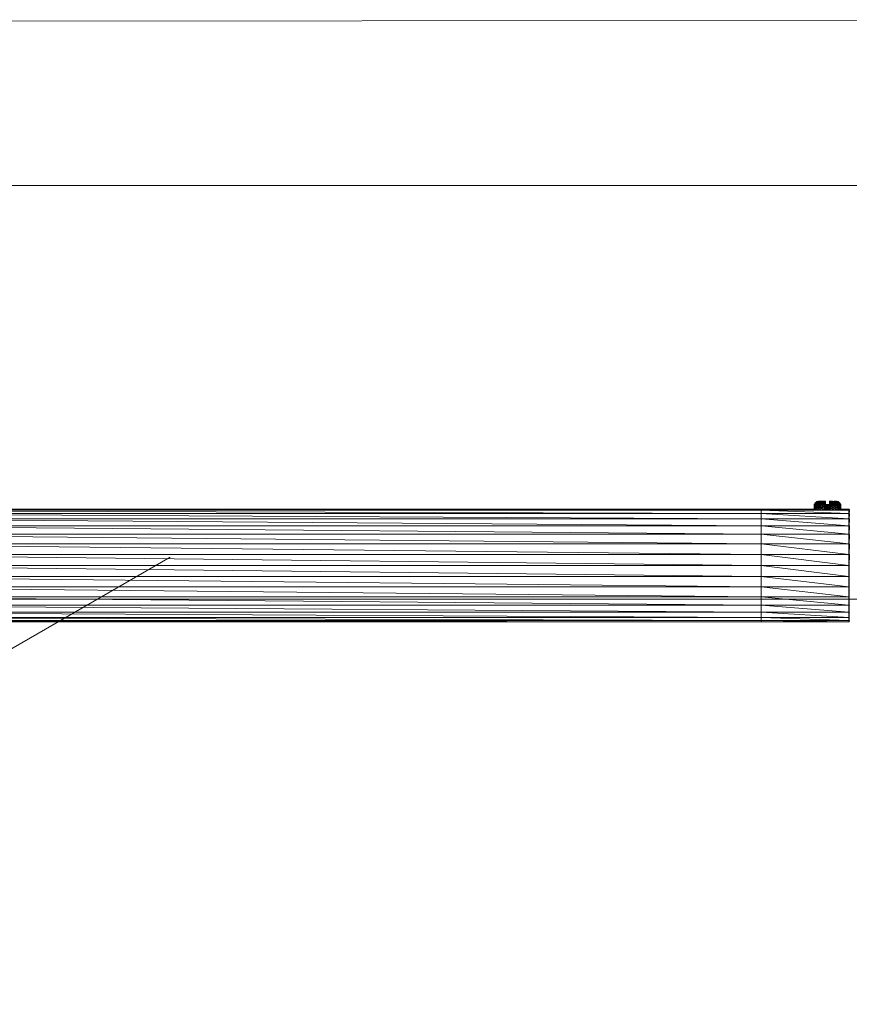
# Model space of a CAD drawing. Header units: millimetres. Extents: x -2532 to 181134, y -4151 to 53885.
# Tile 70 of 165: x 9341 to 9530, y 17782 to 18006. Entities that reach past the tile are written whole.
import ezdxf

# ---------------------------------------------------------------- set-up
doc = ezdxf.new("R2010")
doc.units = ezdxf.units.MM
doc.header["$MEASUREMENT"] = 0
for name, color, linetype, lineweight in [('AR - Mööbel_Pen_No__4', 8, 'Continuous', 13), ('New_SA - ripplaed_Pen_No__207', 5, 'Continuous', 9), ('SA - tähistused - valgustus_Pen_No__105', 30, 'Continuous', 5), ('SA - valgustid_Pen_No__203', 30, 'Continuous', 15)]:
    doc.layers.add(name, color=color, linetype=linetype, lineweight=lineweight)
for name, color, linetype in [('New_SA - ripplaed', 7, 'Continuous'), ('SA - tähistused - valgustus', 7, 'Continuous'), ('SA - valgustid', 7, 'Continuous')]:
    doc.layers.add(name, color=color, linetype=linetype)
doc.styles.add('GENERATED_STYLE_3', font='txt')
doc.dimstyles.new('GENERATED_STYLE__2', dxfattribs={"dimtxt": 150, "dimasz": 76, "dimexe": 0.18, "dimexo": 0.0625, "dimgap": 0.09, "dimtad": 1, "dimtih": 1, "dimtoh": 1, "dimdec": 0, "dimzin": 0, "dimdsep": 46, "dimtxsty": 'GENERATED_STYLE_3', "dimblk": 'ARROWHEAD_2', "dimblk1": 'ARROWHEAD_2', "dimblk2": 'ARROWHEAD_2', "dimcen": 0.09, "dimse1": 1, "dimse2": 1, "dimclrd": 256, "dimclre": 256, "dimclrt": 256, "dimadec": 0, "dimazin": 0, "dimtfac": 1, "dimtdec": 4, "dimtmove": 0, "dimatfit": 3, "dimfxl": 0, "dimtolj": 1, "dimtzin": 0, "dimarcsym": 0})
pattern_1 = [(90, (0, 0), (-600, 0), [86.603, -259.808]), (90, (300, 173.2), (-600, 0), [86.603, -259.808]), (30, (0, 0), (-300, 519.615), [86.603, -259.808]), (30, (0, 346.4), (-300, 519.615), [86.603, -259.808]), (150, (0, 0), (300, 519.615), [86.603, -259.808]), (150, (0, 346.4), (300, 519.615), [86.603, -259.808])]

# ---------------------------------------------------------------- blocks, each defined once
blk = doc.blocks.new('Slab_194_1', base_point=(8842, 17968.32))
at = {"layer": 'New_SA - ripplaed_Pen_No__207', "linetype": 'Continuous'}
h = blk.add_hatch(dxfattribs=at)
h.set_pattern_fill('Grass_0001', color=256, style=0, pattern_type=2)
h.set_pattern_definition(pattern_1)
h.paths.add_polyline_path([(8842, 17968.32), (9995.5, 17968.32), (9995.5, 18005.98), (8842.5, 18005.48)])
at = {"layer": 'New_SA - ripplaed_Pen_No__207', "linetype": 'Continuous', "flags": 128}
blk.add_lwpolyline([(8842, 17968.32), (9995.5, 17968.32), (9995.5, 18005.98), (8842.5, 18005.48)], close=True, dxfattribs=at)
blk = doc.blocks.new('Slab_198_1', base_point=(8818.06, 16168.32))
at = {"layer": 'New_SA - ripplaed_Pen_No__207', "linetype": 'Continuous'}
h = blk.add_hatch(dxfattribs=at)
h.set_pattern_fill('Grass_0001', color=256, style=0, pattern_type=2)
h.set_pattern_definition(pattern_1)
h.paths.add_polyline_path([(8818.06, 16168.32), (9995.5, 16168.32), (9995.5, 17968.32), (8842, 17968.32)])
at = {"layer": 'New_SA - ripplaed_Pen_No__207', "linetype": 'Continuous', "flags": 128}
blk.add_lwpolyline([(8818.06, 16168.32), (9995.5, 16168.32), (9995.5, 17968.32), (8842, 17968.32)], close=True, dxfattribs=at)
blk = doc.blocks.new('DP7219lamp')
at = {"layer": 'SA - valgustid_Pen_No__203', "linetype": 'Continuous'}
for p, q in [((-30.18, -243.03), (-30.18, -19.59)), ((-30.18, -243.03), (-29.93, -19.59)), ((-29.93, -243.03), (-29.93, -19.59)), ((-29.93, -243.03), (-29.2, -19.59)), ((-29.2, -243.03), (-29.2, -19.59)), ((-29.2, -243.03), (-28.02, -19.59)), ((-28.02, -243.03), (-28.02, -19.59)), ((-28.02, -243.03), (-26.44, -19.59)), ((-26.44, -243.03), (-26.44, -19.59)), ((-26.44, -243.03), (-24.5, -19.59)), ((-24.5, -243.03), (-24.5, -19.59)), ((-24.5, -243.03), (-22.29, -19.59)), ((-22.29, -243.03), (-22.29, -19.59)), ((-22.29, -243.03), (-19.9, -19.59)), ((-19.9, -243.03), (-19.9, -19.59)), ((-19.9, -243.03), (-17.4, -19.59)), ((-17.4, -19.59), (-17.4, -243.03)), ((-17.4, -243.03), (-14.91, -19.59)), ((-14.91, -243.03), (-14.91, -19.59)), ((-14.91, -243.03), (-12.51, -19.59)), ((-12.51, -243.03), (-12.51, -19.59)), ((-12.51, -243.03), (-10.31, -19.59)), ((-10.31, -243.03), (-10.31, -19.59)), ((-10.31, -243.03), (-8.37, -19.59)), ((-8.37, -243.03), (-8.37, -19.59)), ((-8.37, -243.03), (-6.78, -19.59)), ((-6.78, -243.03), (-6.78, -19.59)), ((-6.78, -243.03), (-5.6, -19.59)), ((-5.6, -243.03), (-5.6, -19.59)), ((-5.6, -243.03), (-4.87, -19.59)), ((-4.87, -243.03), (-4.87, -19.59)), ((-4.87, -243.03), (-4.63, -19.59)), ((-4.63, -243.03), (-4.63, -19.59)), ((-30.18, -262.97), (-30.18, -243.03)), ((-29.93, -243.03), (-30.18, -243.03)), ((-30.18, -262.97), (-29.93, -243.03)), ((-29.93, -262.97), (-29.93, -243.03)), ((-29.2, -243.03), (-29.93, -243.03)), ((-29.93, -262.97), (-29.2, -243.03)), ((-29.2, -262.97), (-29.2, -243.03)), ((-28.02, -243.03), (-29.2, -243.03)), ((-29.2, -262.97), (-28.02, -243.03)), ((-28.02, -262.97), (-28.02, -243.03)), ((-26.44, -243.03), (-28.02, -243.03)), ((-28.02, -262.97), (-26.44, -243.03)), ((-26.44, -262.97), (-26.44, -243.03)), ((-24.5, -243.03), (-26.44, -243.03)), ((-26.44, -262.97), (-24.5, -243.03)), ((-24.5, -262.97), (-24.5, -243.03)), ((-22.29, -243.03), (-24.5, -243.03)), ((-24.5, -262.97), (-22.29, -243.03)), ((-22.29, -262.97), (-22.29, -243.03)), ((-19.9, -243.03), (-22.29, -243.03)), ((-22.29, -262.97), (-19.9, -243.03)), ((-19.9, -262.97), (-19.9, -243.03)), ((-17.4, -243.03), (-19.9, -243.03)), ((-19.9, -262.97), (-17.4, -243.03)), ((-14.91, -243.03), (-17.4, -243.03)), ((-17.4, -243.03), (-17.4, -262.97)), ((-17.4, -262.97), (-14.91, -243.03)), ((-14.91, -262.97), (-14.91, -243.03)), ((-12.51, -243.03), (-14.91, -243.03)), ((-14.91, -262.97), (-12.51, -243.03)), ((-12.51, -262.97), (-12.51, -243.03)), ((-10.31, -243.03), (-12.51, -243.03)), ((-12.51, -262.97), (-10.31, -243.03)), ((-10.31, -262.97), (-10.31, -243.03)), ((-8.37, -243.03), (-10.31, -243.03)), ((-10.31, -262.97), (-8.37, -243.03)), ((-8.37, -262.97), (-8.37, -243.03)), ((-6.78, -243.03), (-8.37, -243.03)), ((-8.37, -262.97), (-6.78, -243.03)), ((-6.78, -262.97), (-6.78, -243.03)), ((-5.6, -243.03), (-6.78, -243.03)), ((-6.78, -262.97), (-5.6, -243.03)), ((-5.6, -262.97), (-5.6, -243.03)), ((-4.87, -243.03), (-5.6, -243.03)), ((-5.6, -262.97), (-4.87, -243.03)), ((-4.87, -262.97), (-4.87, -243.03)), ((-4.63, -243.03), (-4.87, -243.03)), ((-4.78, -255.48), (-4.63, -243.03)), ((-4.63, -255.05), (-4.63, -243.03)), ((-4.34, -255.04), (-4.68, -255.11)), ((-4.34, -255.04), (-4.63, -255.05)), ((-3.93, -255.04), (-4.34, -255.04)), ((-4.34, -255.04), (-3.93, -255.14)), ((-4.34, -255.04), (-4.34, -255.14)), ((-3.64, -255.05), (-3.93, -255.04)), ((-3.93, -255.04), (-3.93, -255.14)), ((-3.64, -255.05), (-3.93, -255.14)), ((-3.65, -255.15), (-3.64, -255.05)), ((-3.58, -255.06), (-3.65, -255.15)), ((-3.58, -255.06), (-3.64, -255.05)), ((-3.59, -255.15), (-3.58, -255.06)), ((-3.49, -255.1), (-3.59, -255.15)), ((-3.49, -255.1), (-3.58, -255.06)), ((-3.5, -255.19), (-3.49, -255.1)), ((-3.33, -255.18), (-3.49, -255.1)), ((-4.34, -255.95), (-4.85, -256.61)), ((-4.85, -256.1), (-4.85, -256.61)), ((-4.34, -256.61), (-4.85, -257.33)), ((-4.34, -256.61), (-4.85, -256.61)), ((-4.85, -256.61), (-4.85, -257.33)), ((-4.85, -257.33), (-4.34, -257.33)), ((-4.34, -257.33), (-4.85, -257.79)), ((-4.85, -257.33), (-4.85, -257.79)), ((-4.34, -255.45), (-4.84, -255.94)), ((-4.34, -255.95), (-4.84, -255.95)), ((-4.34, -255.45), (-4.78, -255.45)), ((-4.34, -255.14), (-4.76, -255.4)), ((-4.34, -255.14), (-4.7, -255.14)), ((-3.93, -255.14), (-4.34, -255.14)), ((-4.34, -255.14), (-3.93, -255.45)), ((-4.34, -255.14), (-4.34, -255.45)), ((-3.93, -255.45), (-4.34, -255.45)), ((-4.34, -255.45), (-3.93, -255.95)), ((-4.34, -255.45), (-4.34, -255.95)), ((-3.93, -255.95), (-4.34, -255.95)), ((-4.34, -255.95), (-3.93, -256.61)), ((-4.34, -255.95), (-4.34, -256.61)), ((-3.93, -256.61), (-4.34, -256.61)), ((-4.34, -256.61), (-3.93, -257.32)), ((-4.34, -256.61), (-4.34, -257.33)), ((-4.34, -257.33), (-3.93, -257.32)), ((-3.93, -257.32), (-4.34, -257.79)), ((-4.34, -257.79), (-4.34, -257.33)), ((-3.65, -255.15), (-3.93, -255.14)), ((-3.93, -255.14), (-3.93, -255.45)), ((-3.65, -255.15), (-3.93, -255.45)), ((-3.65, -255.45), (-3.93, -255.95)), ((-3.65, -255.45), (-3.93, -255.45)), ((-3.93, -255.45), (-3.93, -255.95)), ((-3.65, -255.94), (-3.93, -256.61)), ((-3.65, -255.94), (-3.93, -255.95)), ((-3.93, -255.95), (-3.93, -256.61)), ((-3.65, -256.59), (-3.93, -257.32)), ((-3.65, -256.59), (-3.93, -256.61)), ((-3.93, -256.61), (-3.93, -257.32)), ((-3.93, -257.32), (-3.64, -257.34)), ((-3.93, -257.32), (-3.65, -257.79)), ((-3.93, -257.32), (-3.93, -257.79)), ((-3.65, -255.45), (-3.65, -255.15)), ((-3.59, -255.15), (-3.65, -255.45)), ((-3.59, -255.15), (-3.65, -255.15)), ((-3.65, -255.94), (-3.65, -255.45)), ((-3.59, -255.45), (-3.65, -255.94)), ((-3.59, -255.45), (-3.65, -255.45)), ((-3.65, -256.59), (-3.65, -255.94)), ((-3.59, -255.95), (-3.65, -255.94)), ((-3.59, -255.95), (-3.65, -256.59)), ((-3.64, -257.34), (-3.65, -256.59)), ((-3.59, -256.59), (-3.65, -256.59)), ((-3.64, -257.34), (-3.65, -257.79)), ((-3.59, -256.59), (-3.64, -257.34)), ((-3.64, -257.34), (-3.58, -257.28)), ((-3.6, -257.51), (-3.64, -257.34)), ((-3.64, -257.34), (-3.57, -257.47)), ((-3.59, -255.45), (-3.59, -255.15)), ((-3.5, -255.19), (-3.59, -255.15)), ((-3.5, -255.19), (-3.59, -255.45)), ((-3.59, -255.95), (-3.59, -255.45)), ((-3.5, -255.48), (-3.59, -255.45)), ((-3.5, -255.48), (-3.59, -255.95)), ((-3.59, -256.59), (-3.59, -255.95)), ((-3.5, -255.97), (-3.59, -255.95)), ((-3.5, -255.97), (-3.59, -256.59)), ((-3.58, -257.28), (-3.59, -256.59)), ((-3.5, -256.61), (-3.59, -256.59)), ((-3.5, -256.61), (-3.58, -257.28)), ((-3.58, -257.28), (-3.5, -257.29)), ((-3.58, -257.28), (-3.57, -257.47)), ((-3.49, -257.47), (-3.58, -257.28)), ((-3.33, -255.18), (-3.5, -255.19)), ((-3.5, -255.48), (-3.5, -255.19)), ((-3.33, -255.26), (-3.5, -255.19)), ((-3.33, -255.26), (-3.5, -255.48)), ((-3.5, -255.97), (-3.5, -255.48)), ((-3.33, -255.55), (-3.5, -255.48)), ((-3.33, -255.55), (-3.5, -255.97)), ((-3.5, -256.61), (-3.5, -255.97)), ((-3.33, -256.03), (-3.5, -255.97)), ((-3.33, -256.03), (-3.5, -256.61)), ((-3.5, -257.29), (-3.5, -256.61)), ((-3.33, -256.65), (-3.5, -256.61)), ((-3.33, -256.65), (-3.5, -257.29)), ((-3.49, -257.47), (-3.5, -257.29)), ((-3.33, -257.31), (-3.5, -257.29)), ((-3.33, -257.31), (-3.49, -257.47)), ((-3.33, -255.26), (-3.33, -255.18)), ((-3.14, -255.3), (-3.33, -255.18)), ((-3.33, -255.55), (-3.33, -255.26)), ((-3.14, -255.39), (-3.33, -255.26)), ((-3.14, -255.3), (-3.33, -255.26)), ((-3.14, -255.39), (-3.33, -255.55)), ((-3.33, -256.03), (-3.33, -255.55)), ((-3.14, -255.66), (-3.33, -255.55)), ((-3.14, -255.66), (-3.33, -256.03)), ((-3.33, -256.65), (-3.33, -256.03)), ((-3.14, -256.12), (-3.33, -256.03)), ((-3.14, -256.12), (-3.33, -256.65)), ((-3.33, -257.31), (-3.33, -256.65)), ((-3.14, -256.71), (-3.33, -256.65)), ((-3.14, -256.71), (-3.33, -257.31)), ((-3.14, -257.34), (-3.33, -257.31)), ((-3.33, -257.31), (-3.33, -257.49)), ((-3.14, -257.34), (-3.33, -257.49)), ((-3.14, -255.39), (-3.14, -255.3)), ((-2.98, -255.48), (-3.14, -255.3)), ((-3.14, -255.66), (-3.14, -255.39)), ((-2.98, -255.56), (-3.14, -255.39)), ((-2.98, -255.48), (-3.14, -255.39)), ((-2.98, -255.56), (-3.14, -255.66)), ((-3.14, -256.12), (-3.14, -255.66)), ((-2.98, -255.82), (-3.14, -255.66)), ((-2.98, -255.82), (-3.14, -256.12)), ((-3.14, -256.71), (-3.14, -256.12)), ((-2.98, -256.24), (-3.14, -256.12)), ((-2.98, -256.24), (-3.14, -256.71)), ((-3.14, -257.34), (-3.14, -256.71)), ((-2.98, -256.8), (-3.14, -256.71)), ((-2.98, -256.8), (-3.14, -257.34)), ((-2.98, -257.38), (-3.14, -257.34)), ((-3.14, -257.34), (-3.14, -257.5)), ((-2.98, -255.56), (-2.98, -255.48)), ((-2.87, -255.65), (-2.98, -255.48)), ((-2.98, -255.82), (-2.98, -255.56)), ((-2.87, -255.73), (-2.98, -255.56)), ((-2.87, -255.65), (-2.98, -255.56)), ((-2.87, -255.73), (-2.98, -255.82)), ((-2.98, -256.24), (-2.98, -255.82)), ((-2.87, -255.97), (-2.98, -255.82)), ((-2.87, -255.97), (-2.98, -256.24)), ((-2.98, -256.8), (-2.98, -256.24)), ((-2.87, -256.37), (-2.98, -256.24)), ((-2.87, -256.37), (-2.98, -256.8)), ((-2.98, -257.38), (-2.98, -256.8)), ((-2.87, -256.89), (-2.98, -256.8)), ((-2.87, -256.89), (-2.98, -257.38)), ((-2.87, -255.73), (-2.87, -255.65)), ((-2.83, -255.78), (-2.87, -255.65)), ((-2.87, -255.97), (-2.87, -255.73)), ((-2.83, -255.85), (-2.87, -255.73)), ((-2.83, -255.78), (-2.87, -255.73)), ((-2.83, -255.85), (-2.87, -255.97)), ((-2.87, -256.37), (-2.87, -255.97)), ((-2.83, -256.09), (-2.87, -255.97)), ((-2.83, -256.09), (-2.87, -256.37)), ((-2.87, -256.89), (-2.87, -256.37)), ((-2.83, -256.46), (-2.87, -256.37)), ((-2.83, -256.46), (-2.87, -256.89)), ((-2.87, -257.43), (-2.87, -256.89)), ((-2.83, -256.95), (-2.87, -256.89)), ((-2.83, -256.95), (-2.87, -257.43)), ((-2.83, -255.85), (-2.83, -255.78)), ((-2.83, -256.09), (-2.83, -255.85)), ((-2.81, -256.06), (-2.83, -255.85)), ((-2.81, -256.06), (-2.83, -256.09)), ((-2.83, -256.46), (-2.83, -256.09)), ((-2.81, -256.27), (-2.83, -256.09)), ((-2.81, -256.27), (-2.83, -256.46)), ((-2.83, -256.95), (-2.83, -256.46)), ((-2.82, -256.53), (-2.83, -256.46)), ((-2.82, -256.53), (-2.83, -256.95)), ((-2.83, -257.46), (-2.83, -256.95)), ((-2.81, -256.99), (-2.83, -256.95)), ((-2.81, -256.99), (-2.83, -257.46)), ((-2.82, -256.53), (-2.81, -256.27)), ((-2.81, -256.99), (-2.82, -256.53)), ((-2.81, -256.06), (-2.81, -256)), ((-2.81, -256.27), (-2.81, -256.06)), ((-2.81, -256.27), (-2.81, -256.53)), ((-2.81, -257.48), (-2.81, -256.99)), ((-4.34, -257.79), (-4.85, -258.08)), ((-4.34, -257.79), (-4.85, -257.79)), ((-4.85, -257.79), (-4.85, -258.08)), ((-4.85, -258.08), (-4.85, -258.37)), ((-4.34, -258.37), (-4.85, -258.08)), ((-4.33, -258.08), (-4.85, -258.08)), ((-4.85, -258.37), (-4.34, -258.37)), ((-4.85, -258.37), (-4.85, -258.83)), ((-4.34, -258.83), (-4.85, -258.37)), ((-4.34, -258.83), (-4.85, -258.83)), ((-4.85, -258.83), (-4.85, -259.54)), ((-4.85, -259.54), (-4.34, -258.83)), ((-4.85, -259.54), (-4.34, -259.54)), ((-4.85, -259.54), (-4.85, -260.05)), ((-4.84, -260.19), (-4.34, -259.54)), ((-4.33, -258.08), (-4.34, -257.79)), ((-3.93, -257.79), (-4.34, -257.79)), ((-4.34, -257.79), (-3.93, -258.08)), ((-4.34, -258.37), (-4.33, -258.08)), ((-4.34, -258.37), (-3.93, -258.37)), ((-4.34, -258.83), (-4.34, -258.37)), ((-4.34, -258.37), (-3.93, -258.83)), ((-3.93, -258.83), (-4.34, -258.83)), ((-4.34, -258.83), (-4.34, -259.54)), ((-4.34, -259.54), (-3.93, -258.83)), ((-4.34, -259.54), (-3.93, -259.55)), ((-4.34, -259.54), (-4.34, -260.2)), ((-4.34, -260.2), (-3.93, -259.55)), ((-3.93, -258.08), (-4.33, -258.08)), ((-4.33, -258.08), (-3.93, -258.37)), ((-3.65, -257.79), (-3.93, -257.79)), ((-3.93, -257.79), (-3.93, -258.08)), ((-3.93, -258.08), (-3.65, -257.79)), ((-3.65, -258.08), (-3.93, -258.08)), ((-3.93, -258.08), (-3.93, -258.37)), ((-3.93, -258.37), (-3.65, -258.08)), ((-3.93, -258.37), (-3.65, -258.36)), ((-3.93, -258.37), (-3.93, -258.83)), ((-3.64, -258.82), (-3.93, -258.37)), ((-3.64, -258.82), (-3.93, -259.55)), ((-3.64, -258.82), (-3.93, -258.83)), ((-3.93, -258.83), (-3.93, -259.55)), ((-3.93, -259.55), (-3.65, -259.56)), ((-3.93, -259.55), (-3.93, -260.2)), ((-3.65, -259.56), (-3.93, -260.2)), ((-3.65, -257.79), (-3.6, -257.51)), ((-3.65, -257.79), (-3.61, -257.8)), ((-3.65, -258.08), (-3.65, -257.79)), ((-3.61, -258.08), (-3.65, -257.79)), ((-3.65, -258.36), (-3.65, -258.08)), ((-3.61, -258.08), (-3.65, -258.36)), ((-3.61, -258.08), (-3.65, -258.08)), ((-3.61, -258.35), (-3.65, -258.36)), ((-3.65, -258.36), (-3.64, -258.82)), ((-3.65, -259.56), (-3.64, -258.82)), ((-3.65, -260.21), (-3.65, -259.56)), ((-3.65, -259.56), (-3.59, -259.56)), ((-3.59, -260.21), (-3.65, -259.56)), ((-3.61, -258.35), (-3.64, -258.82)), ((-3.64, -258.82), (-3.6, -258.64)), ((-3.64, -258.82), (-3.57, -258.68)), ((-3.59, -259.56), (-3.64, -258.82)), ((-3.58, -258.87), (-3.64, -258.82)), ((-3.6, -257.51), (-3.61, -257.8)), ((-3.61, -257.8), (-3.57, -257.6)), ((-3.61, -257.8), (-3.58, -257.81)), ((-3.61, -257.8), (-3.61, -258.08)), ((-3.61, -258.08), (-3.58, -257.81)), ((-3.58, -258.08), (-3.61, -258.08)), ((-3.61, -258.08), (-3.58, -258.34)), ((-3.61, -258.08), (-3.61, -258.35)), ((-3.58, -258.34), (-3.61, -258.35)), ((-3.61, -258.35), (-3.57, -258.56)), ((-3.61, -258.35), (-3.6, -258.64)), ((-3.6, -257.51), (-3.57, -257.47)), ((-3.57, -257.6), (-3.6, -257.51)), ((-3.6, -257.51), (-3.53, -257.57)), ((-3.6, -258.64), (-3.57, -258.56)), ((-3.53, -258.59), (-3.6, -258.64)), ((-3.6, -258.64), (-3.57, -258.68)), ((-3.59, -259.56), (-3.58, -258.87)), ((-3.59, -259.56), (-3.5, -258.87)), ((-3.59, -259.56), (-3.5, -259.54)), ((-3.59, -260.21), (-3.5, -259.54)), ((-3.59, -260.21), (-3.59, -259.56)), ((-3.58, -257.81), (-3.57, -257.6)), ((-3.54, -257.62), (-3.58, -257.81)), ((-3.57, -257.82), (-3.58, -257.81)), ((-3.58, -257.81), (-3.58, -258.08)), ((-3.57, -257.82), (-3.58, -258.08)), ((-3.58, -258.08), (-3.58, -258.34)), ((-3.57, -258.56), (-3.58, -258.34)), ((-3.54, -258.53), (-3.58, -258.34)), ((-3.58, -258.87), (-3.57, -258.68)), ((-3.58, -258.87), (-3.49, -258.68)), ((-3.5, -258.87), (-3.58, -258.87)), ((-3.57, -257.47), (-3.53, -257.57)), ((-3.47, -257.54), (-3.57, -257.47)), ((-3.49, -257.47), (-3.57, -257.47)), ((-3.57, -257.6), (-3.53, -257.57)), ((-3.57, -257.6), (-3.54, -257.62)), ((-3.57, -257.82), (-3.54, -257.62)), ((-3.5, -257.63), (-3.57, -257.82)), ((-3.52, -257.63), (-3.57, -257.82)), ((-3.57, -258.33), (-3.57, -258.34)), ((-3.5, -258.53), (-3.57, -258.34)), ((-3.57, -258.34), (-3.49, -258.52)), ((-3.57, -258.34), (-3.52, -258.53)), ((-3.54, -258.53), (-3.57, -258.56)), ((-3.53, -258.59), (-3.57, -258.56)), ((-3.53, -258.59), (-3.57, -258.68)), ((-3.47, -258.61), (-3.57, -258.68)), ((-3.57, -258.68), (-3.49, -258.68)), ((-3.53, -257.57), (-3.54, -257.62)), ((-3.54, -257.62), (-3.45, -257.6)), ((-3.54, -257.62), (-3.52, -257.63)), ((-3.52, -258.53), (-3.54, -258.53)), ((-3.54, -258.53), (-3.45, -258.56)), ((-3.54, -258.53), (-3.53, -258.59)), ((-3.53, -257.57), (-3.47, -257.54)), ((-3.53, -257.57), (-3.45, -257.6)), ((-3.45, -258.56), (-3.53, -258.59)), ((-3.47, -258.61), (-3.53, -258.59)), ((-3.36, -257.6), (-3.52, -257.63)), ((-3.52, -257.63), (-3.45, -257.6)), ((-3.52, -257.63), (-3.5, -257.63)), ((-3.5, -258.53), (-3.52, -258.53)), ((-3.52, -258.53), (-3.36, -258.55)), ((-3.5, -257.63), (-3.28, -257.6)), ((-3.49, -258.52), (-3.5, -258.53)), ((-3.5, -258.87), (-3.49, -258.68)), ((-3.5, -258.87), (-3.33, -258.85)), ((-3.5, -259.54), (-3.5, -258.87)), ((-3.33, -259.5), (-3.5, -258.87)), ((-3.5, -259.54), (-3.33, -259.5)), ((-3.5, -260.19), (-3.5, -259.54)), ((-3.33, -260.13), (-3.5, -259.54)), ((-3.47, -257.54), (-3.49, -257.47)), ((-3.33, -257.49), (-3.49, -257.47)), ((-3.23, -257.61), (-3.49, -257.63)), ((-3.49, -258.52), (-3.28, -258.55)), ((-3.49, -258.68), (-3.47, -258.61)), ((-3.49, -258.68), (-3.33, -258.67)), ((-3.49, -258.68), (-3.33, -258.85)), ((-3.48, -257.63), (-3.48, -257.64)), ((-3.48, -257.64), (-3.48, -257.65)), ((-3.48, -257.65), (-3.48, -257.66)), ((-3.48, -258.49), (-3.48, -258.5)), ((-3.48, -258.5), (-3.48, -258.51)), ((-3.48, -258.51), (-3.48, -258.52)), ((-3.19, -258.54), (-3.48, -258.52)), ((-3.47, -257.54), (-3.33, -257.49)), ((-3.47, -257.54), (-3.36, -257.57)), ((-3.47, -257.54), (-3.45, -257.6)), ((-3.47, -258.61), (-3.45, -258.56)), ((-3.36, -258.58), (-3.47, -258.61)), ((-3.47, -258.61), (-3.33, -258.67)), ((-3.45, -257.6), (-3.36, -257.57)), ((-3.36, -257.6), (-3.45, -257.6)), ((-3.36, -258.55), (-3.45, -258.56)), ((-3.36, -258.58), (-3.45, -258.56)), ((-3.36, -257.57), (-3.33, -257.49)), ((-3.36, -257.57), (-3.14, -257.5)), ((-3.36, -257.57), (-3.2, -257.58)), ((-3.36, -257.6), (-3.36, -257.57)), ((-3.2, -257.58), (-3.36, -257.6)), ((-3.36, -257.6), (-3.28, -257.6)), ((-3.28, -258.55), (-3.36, -258.55)), ((-3.36, -258.55), (-3.2, -258.58)), ((-3.36, -258.58), (-3.36, -258.55)), ((-3.33, -258.67), (-3.36, -258.58)), ((-3.14, -258.65), (-3.36, -258.58)), ((-3.2, -258.58), (-3.36, -258.58)), ((-3.14, -257.5), (-3.33, -257.49)), ((-3.14, -258.65), (-3.33, -258.67)), ((-3.33, -258.85), (-3.33, -258.67)), ((-3.14, -258.81), (-3.33, -258.67)), ((-3.33, -258.85), (-3.14, -258.81)), ((-3.33, -259.5), (-3.14, -258.81)), ((-3.33, -259.5), (-3.33, -258.85)), ((-3.33, -259.5), (-3.14, -259.44)), ((-3.33, -260.13), (-3.14, -259.44)), ((-3.33, -260.13), (-3.33, -259.5)), ((-3.28, -257.6), (-3.06, -257.58)), ((-3.2, -257.58), (-3.28, -257.6)), ((-3.23, -257.61), (-3.28, -257.6)), ((-3.2, -258.58), (-3.28, -258.55)), ((-3.06, -258.57), (-3.28, -258.55)), ((-3.23, -258.55), (-3.28, -258.55)), ((-3.23, -257.61), (-3.06, -257.58)), ((-2.96, -257.59), (-3.23, -257.61)), ((-3.23, -257.61), (-3.2, -257.61)), ((-3.2, -258.55), (-3.23, -258.55)), ((-3.23, -258.55), (-2.96, -258.56)), ((-3.14, -257.5), (-3.2, -257.58)), ((-3.2, -257.58), (-2.99, -257.52)), ((-3.2, -257.58), (-3.06, -257.58)), ((-3.2, -257.61), (-2.92, -257.6)), ((-3.19, -258.54), (-3.2, -258.55)), ((-3.06, -258.57), (-3.2, -258.58)), ((-3.2, -258.58), (-2.99, -258.63)), ((-3.2, -258.58), (-3.14, -258.65)), ((-3.19, -257.61), (-3.19, -257.62)), ((-3.19, -257.62), (-2.9, -257.62)), ((-3.19, -257.62), (-3.19, -257.63)), ((-3.19, -257.63), (-3.19, -257.64)), ((-2.9, -258.52), (-3.19, -258.52)), ((-3.19, -258.52), (-3.19, -258.53)), ((-2.9, -258.54), (-3.19, -258.53)), ((-3.19, -258.53), (-3.19, -258.54)), ((-2.96, -258.56), (-3.19, -258.54)), ((-2.91, -258.55), (-3.19, -258.54)), ((-2.98, -257.38), (-3.14, -257.5)), ((-2.99, -257.52), (-3.14, -257.5)), ((-3.14, -258.65), (-2.99, -258.63)), ((-3.14, -258.65), (-2.98, -258.77)), ((-3.14, -258.65), (-3.14, -258.81)), ((-3.14, -258.81), (-2.98, -258.77)), ((-3.14, -259.44), (-3.14, -258.81)), ((-2.98, -259.36), (-3.14, -258.81)), ((-3.14, -259.44), (-2.98, -259.36)), ((-3.14, -260.04), (-3.14, -259.44)), ((-2.98, -259.91), (-3.14, -259.44)), ((-3.06, -257.58), (-2.99, -257.52)), ((-3.06, -257.58), (-2.88, -257.55)), ((-3.06, -257.58), (-2.96, -257.59)), ((-2.96, -258.56), (-3.06, -258.57)), ((-2.99, -258.63), (-3.06, -258.57)), ((-2.88, -258.61), (-3.06, -258.57)), ((-2.98, -257.38), (-2.99, -257.52)), ((-2.87, -257.43), (-2.99, -257.52)), ((-2.88, -257.55), (-2.99, -257.52)), ((-2.88, -258.61), (-2.99, -258.63)), ((-2.98, -258.77), (-2.99, -258.63)), ((-2.87, -258.73), (-2.99, -258.63)), ((-2.87, -257.43), (-2.98, -257.38)), ((-2.98, -258.77), (-2.87, -258.73)), ((-2.98, -259.36), (-2.87, -258.73)), ((-2.98, -259.36), (-2.98, -258.77)), ((-2.98, -259.36), (-2.87, -259.27)), ((-2.98, -259.91), (-2.87, -259.27)), ((-2.98, -259.91), (-2.98, -259.36)), ((-2.88, -257.55), (-2.96, -257.59)), ((-2.96, -257.59), (-2.83, -257.56)), ((-2.96, -257.59), (-2.92, -257.6)), ((-2.92, -258.56), (-2.96, -258.56)), ((-2.96, -258.56), (-2.83, -258.59)), ((-2.96, -258.56), (-2.88, -258.61)), ((-2.92, -257.6), (-2.83, -257.56)), ((-2.92, -257.6), (-2.81, -257.57)), ((-2.92, -257.6), (-2.91, -257.6)), ((-2.91, -258.55), (-2.92, -258.56)), ((-2.83, -258.59), (-2.92, -258.56)), ((-2.81, -258.58), (-2.92, -258.56)), ((-2.91, -257.6), (-2.9, -257.62)), ((-2.9, -258.54), (-2.91, -258.55)), ((-2.81, -258.58), (-2.91, -258.55)), ((-2.81, -257.57), (-2.9, -257.62)), ((-2.9, -257.62), (-2.81, -257.59)), ((-2.9, -257.62), (-2.9, -257.63)), ((-2.9, -258.52), (-2.9, -258.53)), ((-2.9, -258.53), (-2.9, -258.54)), ((-2.81, -258.58), (-2.9, -258.54)), ((-2.87, -257.43), (-2.88, -257.55)), ((-2.83, -257.46), (-2.88, -257.55)), ((-2.83, -257.56), (-2.88, -257.55)), ((-2.88, -258.61), (-2.83, -258.59)), ((-2.88, -258.61), (-2.83, -258.7)), ((-2.88, -258.61), (-2.87, -258.73)), ((-2.83, -257.46), (-2.87, -257.43)), ((-2.87, -258.73), (-2.83, -258.7)), ((-2.87, -259.27), (-2.87, -258.73)), ((-2.83, -259.2), (-2.87, -258.73)), ((-2.87, -259.27), (-2.83, -259.2)), ((-2.87, -259.79), (-2.87, -259.27)), ((-2.83, -259.69), (-2.87, -259.27)), ((-2.81, -257.48), (-2.83, -257.46)), ((-2.83, -257.46), (-2.83, -257.56)), ((-2.81, -257.48), (-2.83, -257.56)), ((-2.81, -257.57), (-2.83, -257.56)), ((-2.81, -258.58), (-2.83, -258.59)), ((-2.83, -258.7), (-2.83, -258.59)), ((-2.81, -258.68), (-2.83, -258.59)), ((-2.83, -258.7), (-2.81, -258.68)), ((-2.83, -259.2), (-2.81, -258.68)), ((-2.83, -259.2), (-2.83, -258.7)), ((-2.83, -259.2), (-2.81, -259.17)), ((-2.83, -259.69), (-2.81, -259.17)), ((-2.83, -259.69), (-2.83, -259.2)), ((-2.81, -257.57), (-2.81, -257.48)), ((-2.81, -257.59), (-2.81, -257.57)), ((-2.81, -257.59), (-2.81, -257.6)), ((-2.81, -258.55), (-2.81, -258.56)), ((-2.81, -258.56), (-2.81, -258.57)), ((-2.81, -258.58), (-2.81, -258.57)), ((-2.81, -258.68), (-2.81, -258.58)), ((-2.81, -259.17), (-2.81, -258.68)), ((-4.87, -262.97), (-4.84, -260.22)), ((-4.84, -260.2), (-4.34, -260.2)), ((-4.78, -260.64), (-4.34, -260.2)), ((-4.78, -260.7), (-4.34, -260.7)), ((-4.72, -260.93), (-4.34, -260.7)), ((-4.7, -261.01), (-4.34, -261.01)), ((-4.66, -261.07), (-4.34, -261.01)), ((-4.63, -262.97), (-4.63, -261.11)), ((-4.63, -261.11), (-4.34, -261.11)), ((-4.34, -260.2), (-3.93, -260.2)), ((-4.34, -260.2), (-4.34, -260.7)), ((-4.34, -260.7), (-3.93, -260.2)), ((-4.34, -260.7), (-3.93, -260.7)), ((-4.34, -260.7), (-4.34, -261.01)), ((-4.34, -261.01), (-3.93, -260.7)), ((-4.34, -261.01), (-3.93, -261.01)), ((-4.34, -261.01), (-4.34, -261.11)), ((-4.34, -261.11), (-3.93, -261.01)), ((-4.34, -261.11), (-3.93, -261.11)), ((-3.93, -260.2), (-3.65, -260.21)), ((-3.93, -260.2), (-3.93, -260.7)), ((-3.65, -260.21), (-3.93, -260.7)), ((-3.93, -260.7), (-3.65, -260.71)), ((-3.93, -260.7), (-3.93, -261.01)), ((-3.65, -260.71), (-3.93, -261.01)), ((-3.93, -261.01), (-3.65, -261.01)), ((-3.65, -261.01), (-3.93, -261.11)), ((-3.93, -261.01), (-3.93, -261.11)), ((-3.93, -261.11), (-3.64, -261.1)), ((-3.65, -260.71), (-3.65, -260.21)), ((-3.65, -260.21), (-3.59, -260.21)), ((-3.59, -260.7), (-3.65, -260.21)), ((-3.65, -260.71), (-3.59, -260.7)), ((-3.65, -261.01), (-3.65, -260.71)), ((-3.59, -261), (-3.65, -260.71)), ((-3.65, -261.01), (-3.59, -261)), ((-3.64, -261.1), (-3.65, -261.01)), ((-3.58, -261.09), (-3.65, -261.01)), ((-3.64, -261.1), (-3.58, -261.09)), ((-3.59, -260.21), (-3.5, -260.19)), ((-3.59, -260.7), (-3.5, -260.19)), ((-3.59, -260.7), (-3.59, -260.21)), ((-3.59, -260.7), (-3.5, -260.67)), ((-3.59, -261), (-3.5, -260.67)), ((-3.59, -261), (-3.59, -260.7)), ((-3.59, -261), (-3.5, -260.97)), ((-3.58, -261.09), (-3.59, -261)), ((-3.58, -261.09), (-3.5, -260.97)), ((-3.58, -261.09), (-3.49, -261.06)), ((-3.5, -260.19), (-3.33, -260.13)), ((-3.5, -260.67), (-3.5, -260.19)), ((-3.33, -260.6), (-3.5, -260.19)), ((-3.5, -260.67), (-3.33, -260.6)), ((-3.5, -260.97), (-3.5, -260.67)), ((-3.33, -260.89), (-3.5, -260.67)), ((-3.5, -260.97), (-3.33, -260.89)), ((-3.49, -261.06), (-3.5, -260.97)), ((-3.33, -260.98), (-3.5, -260.97)), ((-3.49, -261.06), (-3.33, -260.98)), ((-3.33, -260.13), (-3.14, -260.04)), ((-3.33, -260.6), (-3.14, -260.04)), ((-3.33, -260.6), (-3.33, -260.13)), ((-3.33, -260.6), (-3.14, -260.49)), ((-3.33, -260.89), (-3.14, -260.49)), ((-3.33, -260.89), (-3.33, -260.6)), ((-3.33, -260.89), (-3.14, -260.77)), ((-3.33, -260.98), (-3.14, -260.77)), ((-3.33, -260.98), (-3.14, -260.85)), ((-3.33, -260.98), (-3.33, -260.89)), ((-3.14, -260.04), (-2.98, -259.91)), ((-3.14, -260.49), (-3.14, -260.04)), ((-2.98, -260.34), (-3.14, -260.04)), ((-3.14, -260.49), (-2.98, -260.34)), ((-3.14, -260.77), (-3.14, -260.49)), ((-2.98, -260.6), (-3.14, -260.49)), ((-3.14, -260.77), (-2.98, -260.6)), ((-3.14, -260.85), (-2.98, -260.68)), ((-2.98, -260.68), (-3.14, -260.77)), ((-3.14, -260.85), (-3.14, -260.77)), ((-2.98, -259.91), (-2.87, -259.79)), ((-2.98, -260.34), (-2.87, -259.79)), ((-2.98, -260.34), (-2.98, -259.91)), ((-2.98, -260.34), (-2.87, -260.18)), ((-2.98, -260.6), (-2.87, -260.18)), ((-2.98, -260.6), (-2.98, -260.34)), ((-2.98, -260.6), (-2.87, -260.43)), ((-2.98, -260.68), (-2.87, -260.43)), ((-2.98, -260.68), (-2.87, -260.5)), ((-2.98, -260.68), (-2.98, -260.6)), ((-2.87, -259.79), (-2.83, -259.69)), ((-2.87, -260.18), (-2.87, -259.79)), ((-2.83, -260.06), (-2.87, -259.79)), ((-2.87, -260.18), (-2.83, -260.06)), ((-2.87, -260.43), (-2.87, -260.18)), ((-2.83, -260.3), (-2.87, -260.18)), ((-2.87, -260.43), (-2.83, -260.3)), ((-2.87, -260.5), (-2.83, -260.38)), ((-2.83, -260.38), (-2.87, -260.43)), ((-2.87, -260.5), (-2.87, -260.43)), ((-2.83, -259.69), (-2.82, -259.62)), ((-2.83, -260.06), (-2.83, -259.69)), ((-2.83, -260.06), (-2.81, -259.89)), ((-2.83, -260.3), (-2.81, -259.89)), ((-2.83, -260.3), (-2.83, -260.06)), ((-2.83, -260.3), (-2.81, -260.09)), ((-2.83, -260.38), (-2.83, -260.3)), ((-2.81, -259.89), (-2.82, -259.62)), ((-2.81, -260.09), (-2.81, -259.89)), ((-2.81, -260.16), (-2.81, -260.09)), ((-30.18, -262.97), (-29.93, -262.97)), ((-30.17, -263.02), (-30.18, -262.97)), ((-30.18, -262.97), (-29.92, -263.02)), ((-30.17, -263.02), (-29.92, -263.02)), ((-30.14, -263.05), (-30.17, -263.02)), ((-30.17, -263.02), (-29.89, -263.05)), ((-30.09, -263.06), (-30.14, -263.05)), ((-30.14, -263.05), (-29.89, -263.05)), ((-29.93, -262.97), (-29.2, -262.97)), ((-29.92, -263.02), (-29.93, -262.97)), ((-29.93, -262.97), (-29.19, -263.02)), ((-29.92, -263.02), (-29.19, -263.02)), ((-29.89, -263.05), (-29.92, -263.02)), ((-29.92, -263.02), (-29.17, -263.05)), ((-29.84, -263.06), (-29.89, -263.05)), ((-29.89, -263.05), (-29.17, -263.05)), ((-29.2, -262.97), (-28.02, -262.97)), ((-29.19, -263.02), (-29.2, -262.97)), ((-29.2, -262.97), (-28.02, -263.02)), ((-29.19, -263.02), (-28.02, -263.02)), ((-29.17, -263.05), (-29.19, -263.02)), ((-29.19, -263.02), (-27.99, -263.05)), ((-29.12, -263.06), (-29.17, -263.05)), ((-29.17, -263.05), (-27.99, -263.05)), ((-28.02, -262.97), (-26.44, -262.97)), ((-28.02, -263.02), (-28.02, -262.97)), ((-28.02, -262.97), (-26.43, -263.02)), ((-28.02, -263.02), (-26.43, -263.02)), ((-27.99, -263.05), (-28.02, -263.02)), ((-28.02, -263.02), (-26.41, -263.05)), ((-27.95, -263.06), (-27.99, -263.05)), ((-27.99, -263.05), (-26.41, -263.05)), ((-26.44, -262.97), (-24.5, -262.97)), ((-26.43, -263.02), (-26.44, -262.97)), ((-26.44, -262.97), (-24.49, -263.02)), ((-26.43, -263.02), (-24.49, -263.02)), ((-26.41, -263.05), (-26.43, -263.02)), ((-26.43, -263.02), (-24.48, -263.05)), ((-26.37, -263.06), (-26.41, -263.05)), ((-26.41, -263.05), (-24.48, -263.05)), ((-24.5, -262.97), (-22.29, -262.97)), ((-24.49, -263.02), (-24.5, -262.97)), ((-24.5, -262.97), (-22.29, -263.02)), ((-24.49, -263.02), (-22.29, -263.02)), ((-24.48, -263.05), (-24.49, -263.02)), ((-24.49, -263.02), (-22.28, -263.05)), ((-24.45, -263.06), (-24.48, -263.05)), ((-24.48, -263.05), (-22.28, -263.05)), ((-22.29, -262.97), (-19.9, -262.97)), ((-22.29, -263.02), (-22.29, -262.97)), ((-22.29, -262.97), (-19.89, -263.02)), ((-22.29, -263.02), (-19.89, -263.02)), ((-22.28, -263.05), (-22.29, -263.02)), ((-22.29, -263.02), (-19.89, -263.05)), ((-22.26, -263.06), (-22.28, -263.05)), ((-22.28, -263.05), (-19.89, -263.05)), ((-19.9, -262.97), (-17.4, -262.97)), ((-19.89, -263.02), (-19.9, -262.97)), ((-19.9, -262.97), (-17.4, -263.02)), ((-19.89, -263.02), (-17.4, -263.02)), ((-19.89, -263.05), (-19.89, -263.02)), ((-19.89, -263.02), (-17.4, -263.05)), ((-19.88, -263.06), (-19.89, -263.05)), ((-19.89, -263.05), (-17.4, -263.05)), ((-17.4, -262.97), (-14.91, -262.97)), ((-17.4, -262.97), (-14.91, -263.02)), ((-17.4, -262.97), (-17.4, -263.02)), ((-17.4, -263.02), (-14.91, -263.02)), ((-17.4, -263.02), (-14.92, -263.05)), ((-17.4, -263.02), (-17.4, -263.05)), ((-17.4, -263.05), (-14.92, -263.05)), ((-17.4, -263.05), (-14.93, -263.06)), ((-17.4, -263.05), (-17.4, -263.06)), ((-14.93, -263.06), (-14.92, -263.05)), ((-14.92, -263.05), (-14.91, -263.02)), ((-14.92, -263.05), (-12.53, -263.05)), ((-14.92, -263.05), (-12.55, -263.06)), ((-14.91, -262.97), (-12.51, -262.97)), ((-14.91, -263.02), (-14.91, -262.97)), ((-14.91, -262.97), (-12.52, -263.02)), ((-14.91, -263.02), (-12.52, -263.02)), ((-14.91, -263.02), (-12.53, -263.05)), ((-12.55, -263.06), (-12.53, -263.05)), ((-12.53, -263.05), (-12.52, -263.02)), ((-12.53, -263.05), (-10.33, -263.05)), ((-12.53, -263.05), (-10.36, -263.06)), ((-12.52, -263.02), (-12.51, -262.97)), ((-12.52, -263.02), (-10.31, -263.02)), ((-12.52, -263.02), (-10.33, -263.05)), ((-12.51, -262.97), (-10.31, -262.97)), ((-12.51, -262.97), (-10.31, -263.02)), ((-10.36, -263.06), (-10.33, -263.05)), ((-10.33, -263.05), (-10.31, -263.02)), ((-10.33, -263.05), (-8.4, -263.05)), ((-10.33, -263.05), (-8.43, -263.06)), ((-10.31, -262.97), (-8.37, -262.97)), ((-10.31, -263.02), (-10.31, -262.97)), ((-10.31, -262.97), (-8.38, -263.02)), ((-10.31, -263.02), (-8.38, -263.02)), ((-10.31, -263.02), (-8.4, -263.05)), ((-8.43, -263.06), (-8.4, -263.05)), ((-8.4, -263.05), (-8.38, -263.02)), ((-8.4, -263.05), (-6.81, -263.05)), ((-8.4, -263.05), (-6.86, -263.06)), ((-8.38, -263.02), (-8.37, -262.97)), ((-8.38, -263.02), (-6.79, -263.02)), ((-8.38, -263.02), (-6.81, -263.05)), ((-8.37, -262.97), (-6.78, -262.97)), ((-8.37, -262.97), (-6.79, -263.02)), ((-6.86, -263.06), (-6.81, -263.05)), ((-6.81, -263.05), (-6.79, -263.02)), ((-6.81, -263.05), (-5.64, -263.05)), ((-6.81, -263.05), (-5.68, -263.06)), ((-6.79, -263.02), (-6.78, -262.97)), ((-6.79, -263.02), (-5.61, -263.02)), ((-6.79, -263.02), (-5.64, -263.05)), ((-6.78, -262.97), (-5.6, -262.97)), ((-6.78, -262.97), (-5.61, -263.02)), ((-5.68, -263.06), (-5.64, -263.05)), ((-5.64, -263.05), (-5.61, -263.02)), ((-5.64, -263.05), (-4.91, -263.05)), ((-5.64, -263.05), (-4.96, -263.06)), ((-5.61, -263.02), (-5.6, -262.97)), ((-5.61, -263.02), (-4.88, -263.02)), ((-5.61, -263.02), (-4.91, -263.05)), ((-5.6, -262.97), (-4.87, -262.97)), ((-5.6, -262.97), (-4.88, -263.02)), ((-4.96, -263.06), (-4.91, -263.05)), ((-4.91, -263.05), (-4.88, -263.02)), ((-4.91, -263.05), (-4.67, -263.05)), ((-4.91, -263.05), (-4.72, -263.06)), ((-4.88, -263.02), (-4.87, -262.97)), ((-4.88, -263.02), (-4.64, -263.02)), ((-4.88, -263.02), (-4.67, -263.05)), ((-4.87, -262.97), (-4.63, -262.97)), ((-4.87, -262.97), (-4.64, -263.02)), ((-4.72, -263.06), (-4.67, -263.05)), ((-4.67, -263.05), (-4.64, -263.02)), ((-4.64, -263.02), (-4.63, -262.97))]:
    blk.add_line(p, q, dxfattribs=at)
blk = doc.blocks.new('Post-Box 02 22')
at = {"layer": 'AR - Mööbel_Pen_No__4', "linetype": 'Continuous'}
blk.add_line((475, 160), (-475, 160), dxfattribs=at)
blk = doc.blocks.new('*D2172')
at = {"layer": 'SA - tähistused - valgustus_Pen_No__105', "linetype": 'Continuous'}
for p, q in [((9266.87, 17297.84), (9266.87, 17447.84)), ((11433.11, 17297.84), (11433.11, 17447.84)), ((9295.73, 17422.84), (9238, 17322.84)), ((11461.97, 17422.84), (11404.24, 17322.84)), ((9266.87, 17372.84), (11433.11, 17372.84))]:
    blk.add_line(p, q, dxfattribs=at)
at = {"layer": 'SA - tähistused - valgustus_Pen_No__105', "insert": (10093.53, 17402.84), "char_height": 150, "attachment_point": 7, "style": 'GENERATED_STYLE_3'}
blk.add_mtext('\\A1;{\\pql;\\fArial|b0|i0|c0|p34;2\xa0166}', dxfattribs=at)
blk = doc.blocks.new('ARROWHEAD_2')
at = {"linetype": 'Continuous'}
for p, q in [((-0.3781, -0.655), (0.3781, 0.655)), ((0, 0), (-1, 0))]:
    blk.add_line(p, q, dxfattribs=at)

msp = doc.modelspace()

# ---------------------------------------------------------------- block references
at = {"layer": 'AR - Mööbel_Pen_No__4', "linetype": 'Continuous', "zscale": 1000}
msp.add_blockref('Post-Box 02 22', (9419.44, 17714.27), dxfattribs=at)
at = {"layer": 'New_SA - ripplaed', "linetype": 'Continuous'}
for name, p in [('Slab_194_1', (8842, 17968.32)), ('Slab_198_1', (8818.06, 16168.32))]:
    msp.add_blockref(name, p, dxfattribs=at)
at = {"layer": 'SA - valgustid', "linetype": 'Continuous', "zscale": 1000, "rotation": 90}
msp.add_blockref('DP7219lamp', (9266.79, 17899.34), dxfattribs=at)

# ---------------------------------------------------------------- dimensions: what is measured, and where the dimension line sits
at = {"layer": 'SA - tähistused - valgustus', "linetype": 'Continuous'}
dim = msp.add_linear_dim(base=(11433.11, 17372.84), p1=(9266.87, 17899.37), p2=(11433.11, 17938.25), dimstyle='GENERATED_STYLE__2', dxfattribs=at)
dim.commit()
dim.dimension.update_dxf_attribs({"geometry": '*D2172', "text_midpoint": (10357.53, 17477.84), "dimtype": 160})

doc.saveas('drawing.dxf')
